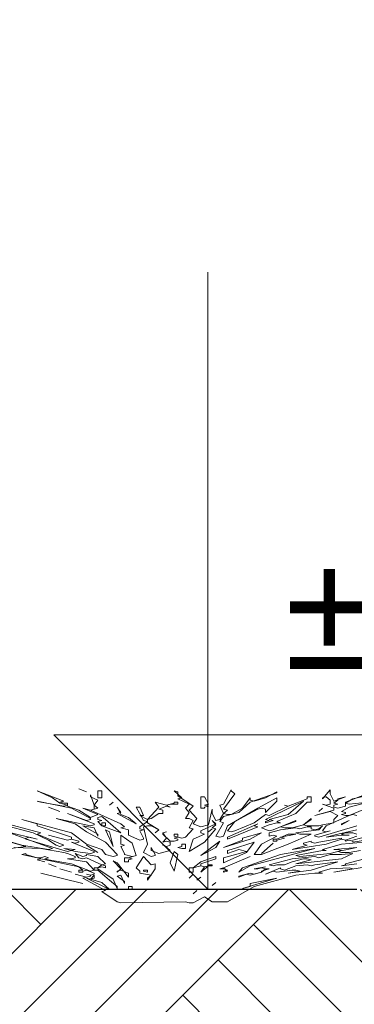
# Model space of a CAD drawing. Header units: millimetres. Extents: x 208545 to 5957542, y -593447 to 257160.
# Tile 32 of 60: x 5939595 to 5940463, y -588556 to -586003. Entities that reach past the tile are written whole.
import ezdxf

# ---------------------------------------------------------------- set-up
doc = ezdxf.new("R2010")
doc.units = ezdxf.units.MM
doc.header["$MEASUREMENT"] = 0
for name, color, linetype, lineweight in [('Opisy - Etykiety_Nr_pióra__1', 7, 'Continuous', 13), ('Sytuacja - Teren_Nr_pióra__1', 7, 'Continuous', 13), ('Sytuacja - Teren_Nr_pióra__21', 7, 'Continuous', 25), ('Wnętrze - Umeblowanie_Nr_pióra__2', 8, 'Continuous', 13), ('Wymiarowanie - Ogólne_Nr_pióra__1', 7, 'Continuous', 13)]:
    doc.layers.add(name, color=color, linetype=linetype, lineweight=lineweight)
doc.layers.add('Wnętrze - Umeblowanie', color=7, linetype='Continuous')
doc.layers.add('Wymiarowanie - Ogólne', color=7, linetype='Continuous')
doc.styles.add('STYL_AUTOMATYCZNY_1', font='arial.ttf')
doc.dimstyles.new('STYL_AUTOMATYCZNY__3', dxfattribs={"dimtxt": 0.18, "dimasz": 364.8, "dimexe": 0.18, "dimexo": 0.0625, "dimgap": 0, "dimtad": 0, "dimtih": 1, "dimtoh": 1, "dimdec": 4, "dimzin": 0, "dimdsep": 46, "dimcen": 0.09, "dimadec": 0, "dimazin": 0, "dimtfac": 1, "dimtdec": 4, "dimtmove": 0, "dimatfit": 3, "dimldrblk": 'ARROWHEAD_11', "dimfxl": 1, "dimtolj": 1, "dimtzin": 0, "dimarcsym": 0})

# ---------------------------------------------------------------- blocks, each defined once
blk = doc.blocks.new('Krzewy 27[23]_4', base_point=(5940188.6, -588293))
at = {"layer": 'Wnętrze - Umeblowanie_Nr_pióra__2', "color": 8, "linetype": 'Continuous', "lineweight": 13}
for p, q in [((5939709, -588028.7), (5939639.9, -588002)), ((5939639.9, -588002), (5939679.4, -588020.7)), ((5939748.5, -587996.7), (5939768.2, -588004.7)), ((5939768.2, -588004.7), (5939748.5, -587996.7)), ((5939778.1, -588018.1), (5939778.1, -588012.7)), ((5939778.1, -588012.7), (5939788, -588039.4)), ((5939807.7, -588002), (5939797.8, -588002)), ((5939797.8, -588002), (5939797.8, -588020.7)), ((5939807.7, -588020.7), (5939807.7, -588002)), ((5940005.2, -588004.7), (5939995.3, -588002)), ((5939995.3, -588002), (5940015.1, -588020.7)), ((5940005.2, -588015.4), (5940005.2, -588004.7)), ((5940044.7, -588042.1), (5940005.2, -588015.4)), ((5940143.4, -587999.4), (5940123.7, -588036.7)), ((5940123.7, -588050.1), (5940153.3, -588010)), ((5940143.4, -588002), (5940143.4, -587999.4)), ((5940153.3, -588010), (5940143.4, -588002)), ((5940192.8, -588031.4), (5940261.9, -588007.4)), ((5940261.9, -588004.7), (5940232.3, -588020.7)), ((5940261.9, -588007.4), (5940261.9, -588004.7)), ((5940400.2, -587999.4), (5940380.4, -588023.4)), ((5940400.2, -588010), (5940400.2, -587999.4)), ((5940410, -588028.7), (5940400.2, -588010)), ((5940489, -588012.7), (5940439.7, -588031.4)), ((5940459.4, -588023.4), (5940558.2, -587999.4)), ((5939649.7, -588031.4), (5939639.9, -588028.7)), ((5939639.9, -588028.7), (5939728.7, -588047.4)), ((5939709, -588042.1), (5939649.7, -588031.4)), ((5939679.4, -588020.7), (5939699.1, -588034.1)), ((5939699.1, -588031.4), (5939709, -588028.7)), ((5939709, -588034.1), (5939699.1, -588031.4)), ((5939699.1, -588034.1), (5939718.9, -588039.4)), ((5939718.9, -588034.1), (5939709, -588034.1)), ((5939718.9, -588039.4), (5939709, -588042.1)), ((5939718.9, -588042.1), (5939718.9, -588034.1)), ((5939748.5, -588052.8), (5939718.9, -588042.1)), ((5939797.8, -588026.1), (5939778.1, -588018.1)), ((5939788, -588039.4), (5939797.8, -588026.1)), ((5939797.8, -588047.4), (5939788, -588039.4)), ((5939788, -588039.4), (5939788, -588050.1)), ((5939797.8, -588020.7), (5939807.7, -588020.7)), ((5939837.3, -588031.4), (5939827.5, -588039.4)), ((5939827.5, -588039.4), (5939837.3, -588031.4)), ((5939975.6, -588039.4), (5939946, -588031.4)), ((5939946, -588031.4), (5939955.8, -588044.8)), ((5939955.8, -588050.1), (5939975.6, -588042.1)), ((5939995.3, -588034.1), (5939975.6, -588039.4)), ((5939975.6, -588039.4), (5939985.5, -588036.7)), ((5939985.5, -588044.8), (5939975.6, -588039.4)), ((5939975.6, -588042.1), (5939985.5, -588044.8)), ((5939985.5, -588036.7), (5940005.2, -588036.7)), ((5940005.2, -588031.4), (5939995.3, -588031.4)), ((5939995.3, -588031.4), (5939995.3, -588034.1)), ((5940015.1, -588020.7), (5940005.2, -588023.4)), ((5940005.2, -588023.4), (5940034.8, -588036.7)), ((5940005.2, -588036.7), (5940005.2, -588031.4)), ((5940034.8, -588036.7), (5940025, -588047.4)), ((5940034.8, -588052.8), (5940044.7, -588042.1)), ((5940074.3, -588018.1), (5940064.4, -588018.1)), ((5940064.4, -588018.1), (5940064.4, -588047.4)), ((5940084.2, -588036.7), (5940074.3, -588018.1)), ((5940074.3, -588039.4), (5940084.2, -588036.7)), ((5940084.2, -588042.1), (5940074.3, -588039.4)), ((5940074.3, -588044.8), (5940084.2, -588042.1)), ((5940123.7, -588036.7), (5940113.8, -588039.4)), ((5940113.8, -588039.4), (5940123.7, -588060.8)), ((5940163.2, -588058.1), (5940192.8, -588031.4)), ((5940192.8, -588020.7), (5940173.1, -588047.4)), ((5940192.8, -588026.1), (5940192.8, -588020.7)), ((5940202.7, -588028.7), (5940192.8, -588026.1)), ((5940232.3, -588020.7), (5940202.7, -588028.7)), ((5940261.9, -588020.7), (5940212.6, -588047.4)), ((5940232.3, -588058.1), (5940261.9, -588028.7)), ((5940331, -588028.7), (5940232.3, -588076.8)), ((5940291.6, -588042.1), (5940242.2, -588066.1)), ((5940261.9, -588028.7), (5940261.9, -588020.7)), ((5940291.6, -588042.1), (5940281.7, -588039.4)), ((5940281.7, -588039.4), (5940291.6, -588042.1)), ((5940340.9, -588023.4), (5940291.6, -588042.1)), ((5940291.6, -588063.4), (5940331, -588028.7)), ((5940311.3, -588060.8), (5940340.9, -588031.4)), ((5940350.8, -588018.1), (5940340.9, -588018.1)), ((5940340.9, -588018.1), (5940340.9, -588023.4)), ((5940340.9, -588031.4), (5940350.8, -588031.4)), ((5940350.8, -588031.4), (5940350.8, -588018.1)), ((5940380.4, -588020.7), (5940390.3, -588018.1)), ((5940380.4, -588023.4), (5940380.4, -588020.7)), ((5940390.3, -588039.4), (5940380.4, -588036.7)), ((5940380.4, -588036.7), (5940410, -588047.4)), ((5940390.3, -588018.1), (5940400.2, -588026.1)), ((5940400.2, -588036.7), (5940390.3, -588039.4)), ((5940400.2, -588026.1), (5940400.2, -588036.7)), ((5940439.7, -588018.1), (5940410, -588028.7)), ((5940410, -588034.1), (5940419.9, -588026.1)), ((5940419.9, -588036.7), (5940410, -588034.1)), ((5940410, -588039.4), (5940419.9, -588036.7)), ((5940410, -588044.8), (5940410, -588039.4)), ((5940419.9, -588023.4), (5940439.7, -588018.1)), ((5940419.9, -588026.1), (5940419.9, -588023.4)), ((5940439.7, -588042.1), (5940419.9, -588047.4)), ((5940439.7, -588034.1), (5940459.4, -588023.4)), ((5940439.7, -588031.4), (5940439.7, -588042.1)), ((5940449.5, -588036.7), (5940439.7, -588034.1)), ((5940449.5, -588044.8), (5940498.9, -588031.4)), ((5940498.9, -588031.4), (5940449.5, -588036.7)), ((5939669.5, -588044.8), (5939699.1, -588055.4)), ((5939699.1, -588055.4), (5939669.5, -588044.8)), ((5939768.2, -588079.5), (5939718.9, -588060.8)), ((5939718.9, -588060.8), (5939788, -588087.5)), ((5939728.7, -588047.4), (5939778.1, -588074.1)), ((5939778.1, -588071.5), (5939748.5, -588052.8)), ((5939778.1, -588052.8), (5939758.4, -588047.4)), ((5939758.4, -588047.4), (5939797.8, -588063.4)), ((5939778.1, -588052.8), (5939797.8, -588047.4)), ((5939788, -588050.1), (5939778.1, -588052.8)), ((5939857.1, -588087.5), (5939778.1, -588052.8)), ((5939797.8, -588063.4), (5939778.1, -588071.5)), ((5939807.7, -588068.8), (5939797.8, -588071.5)), ((5939817.6, -588076.8), (5939807.7, -588068.8)), ((5939857.1, -588063.4), (5939847.2, -588044.8)), ((5939847.2, -588044.8), (5939857.1, -588058.1)), ((5939857.1, -588058.1), (5939847.2, -588060.8)), ((5939847.2, -588060.8), (5939896.6, -588087.5)), ((5939876.8, -588071.5), (5939857.1, -588063.4)), ((5939906.5, -588044.5), (5939896.6, -588044.8)), ((5939896.6, -588044.8), (5939916.3, -588079.5)), ((5939916.3, -588065.8), (5939906.5, -588044.5)), ((5939906.5, -588066.1), (5939916.3, -588065.8)), ((5939926.2, -588076.8), (5939906.5, -588066.1)), ((5939955.8, -588044.8), (5939926.2, -588076.8)), ((5939936.1, -588074.1), (5939955.8, -588060.8)), ((5939965.7, -588052.8), (5939955.8, -588050.1)), ((5939955.8, -588060.8), (5939965.7, -588060.8)), ((5939965.7, -588060.8), (5939965.7, -588052.8)), ((5940025, -588047.4), (5940034.8, -588058.1)), ((5940034.8, -588058.1), (5940025, -588074.1)), ((5940054.6, -588074.1), (5940034.8, -588052.8)), ((5940064.4, -588047.4), (5940074.3, -588047.4)), ((5940074.3, -588047.4), (5940074.3, -588044.8)), ((5940094.1, -588050.1), (5940084.2, -588090.1)), ((5940094.1, -588060.8), (5940094.1, -588050.1)), ((5940103.9, -588079.5), (5940094.1, -588060.8)), ((5940123.7, -588060.8), (5940113.8, -588076.8)), ((5940113.8, -588082.1), (5940123.7, -588068.8)), ((5940133.6, -588052.8), (5940123.7, -588050.1)), ((5940123.7, -588060.8), (5940133.6, -588052.8)), ((5940123.7, -588068.8), (5940163.2, -588058.1)), ((5940133.6, -588063.4), (5940123.7, -588060.8)), ((5940212.6, -588047.4), (5940133.6, -588092.8)), ((5940143.4, -588063.4), (5940133.6, -588063.4)), ((5940173.1, -588047.4), (5940143.4, -588063.4)), ((5940153.3, -588082.1), (5940212.6, -588050.1)), ((5940232.3, -588063.4), (5940202.7, -588084.8)), ((5940212.6, -588050.1), (5940222.4, -588047.4)), ((5940222.4, -588047.4), (5940232.3, -588050.1)), ((5940232.3, -588050.1), (5940232.3, -588058.1)), ((5940242.2, -588066.1), (5940232.3, -588063.4)), ((5940242.2, -588076.8), (5940291.6, -588063.4)), ((5940261.9, -588082.1), (5940311.3, -588060.8)), ((5940410, -588052.8), (5940360.7, -588066.1)), ((5940360.7, -588066.1), (5940400.2, -588055.4)), ((5940380.4, -588047.4), (5940370.5, -588055.4)), ((5940370.5, -588055.4), (5940380.4, -588047.4)), ((5940390.3, -588092.8), (5940449.5, -588066.1)), ((5940400.2, -588055.4), (5940419.9, -588066.1)), ((5940419.9, -588047.4), (5940410, -588044.8)), ((5940410, -588047.4), (5940410, -588052.8)), ((5940419.9, -588066.1), (5940410, -588076.8)), ((5940429.8, -588055.4), (5940449.5, -588044.8)), ((5940439.7, -588058.1), (5940429.8, -588055.4)), ((5940429.8, -588063.4), (5940439.7, -588060.8)), ((5940439.7, -588066.1), (5940429.8, -588063.4)), ((5940439.7, -588060.8), (5940439.7, -588058.1)), ((5940449.5, -588066.1), (5940439.7, -588066.1)), ((5940489, -588050.1), (5940449.5, -588066.1)), ((5940449.5, -588066.1), (5940459.4, -588063.4)), ((5940459.4, -588063.4), (5940469.3, -588066.1)), ((5939649.7, -588111.5), (5939521.4, -588076.8)), ((5939551, -588090.1), (5939630, -588111.5)), ((5939728.7, -588111.5), (5939600.4, -588076.8)), ((5939600.4, -588076.8), (5939639.9, -588087.5)), ((5939639.9, -588087.5), (5939639.9, -588092.8)), ((5939639.9, -588092.8), (5939728.7, -588122.2)), ((5939778.1, -588092.8), (5939689.2, -588074.1)), ((5939689.2, -588074.1), (5939738.6, -588087.5)), ((5939738.6, -588087.5), (5939768.2, -588108.8)), ((5939788, -588098.2), (5939758.4, -588092.8)), ((5939758.4, -588092.8), (5939797.8, -588114.2)), ((5939778.1, -588076.8), (5939768.2, -588079.5)), ((5939778.1, -588074.1), (5939778.1, -588076.8)), ((5939788, -588090.1), (5939778.1, -588092.8)), ((5939788, -588087.5), (5939788, -588090.1)), ((5939797.8, -588071.5), (5939797.8, -588076.8)), ((5939797.8, -588076.8), (5939807.7, -588079.5)), ((5939807.7, -588079.5), (5939797.8, -588082.1)), ((5939797.8, -588082.1), (5939807.7, -588092.8)), ((5939817.6, -588084.8), (5939807.7, -588084.8)), ((5939807.7, -588084.8), (5939807.7, -588092.8)), ((5939807.7, -588092.8), (5939857.1, -588111.5)), ((5939807.7, -588092.8), (5939817.6, -588092.8)), ((5939857.1, -588111.5), (5939817.6, -588076.8)), ((5939817.6, -588092.8), (5939817.6, -588084.8)), ((5939867, -588095.5), (5939857.1, -588087.5)), ((5939896.6, -588087.5), (5939876.8, -588071.5)), ((5939926.2, -588082.1), (5939906.5, -588095.5)), ((5939916.3, -588079.5), (5939926.2, -588082.1)), ((5939916.3, -588095.5), (5939926.2, -588092.8)), ((5939926.2, -588076.8), (5939936.1, -588074.1)), ((5939926.2, -588084.8), (5939926.2, -588076.8)), ((5939955.8, -588103.5), (5939926.2, -588084.8)), ((5939926.2, -588092.8), (5939936.1, -588092.8)), ((5939936.1, -588092.8), (5939955.8, -588103.5)), ((5940025, -588074.1), (5940034.8, -588074.1)), ((5940034.8, -588074.1), (5940044.7, -588079.5)), ((5940044.7, -588079.5), (5940034.8, -588098.2)), ((5940044.7, -588087.5), (5940054.6, -588074.1)), ((5940064.4, -588095.5), (5940044.7, -588087.5)), ((5940103.9, -588087.5), (5940064.4, -588106.2)), ((5940084.2, -588090.1), (5940064.4, -588095.5)), ((5940103.9, -588090.1), (5940094.1, -588079.5)), ((5940094.1, -588079.5), (5940103.9, -588087.5)), ((5940094.1, -588098.2), (5940103.9, -588090.1)), ((5940113.8, -588076.8), (5940103.9, -588079.5)), ((5940103.9, -588119.5), (5940123.7, -588084.8)), ((5940123.7, -588084.8), (5940113.8, -588082.1)), ((5940133.6, -588092.8), (5940123.7, -588119.5)), ((5940133.6, -588106.2), (5940153.3, -588082.1)), ((5940212.6, -588087.5), (5940133.6, -588122.2)), ((5940202.7, -588084.8), (5940153.3, -588106.2)), ((5940202.7, -588092.8), (5940212.6, -588087.5)), ((5940212.6, -588095.5), (5940202.7, -588092.8)), ((5940222.4, -588098.2), (5940242.2, -588090.1)), ((5940232.3, -588076.8), (5940242.2, -588079.5)), ((5940242.2, -588079.5), (5940232.3, -588082.1)), ((5940232.3, -588084.8), (5940252.1, -588079.5)), ((5940232.3, -588082.1), (5940232.3, -588084.8)), ((5940252.1, -588079.5), (5940242.2, -588076.8)), ((5940242.2, -588090.1), (5940261.9, -588084.8)), ((5940311.3, -588079.5), (5940252.1, -588103.5)), ((5940271.8, -588084.8), (5940261.9, -588082.1)), ((5940261.9, -588084.8), (5940271.8, -588084.8)), ((5940271.8, -588095.5), (5940311.3, -588082.1)), ((5940331, -588090.1), (5940301.4, -588098.2)), ((5940311.3, -588082.1), (5940311.3, -588079.5)), ((5940350.8, -588074.1), (5940331, -588090.1)), ((5940331, -588090.1), (5940350.8, -588076.8)), ((5940340.9, -588092.8), (5940331, -588090.1)), ((5940370.5, -588092.8), (5940340.9, -588092.8)), ((5940350.8, -588076.8), (5940350.8, -588074.1)), ((5940380.4, -588090.1), (5940370.5, -588092.8)), ((5940469.3, -588092.8), (5940370.5, -588122.2)), ((5940370.5, -588103.5), (5940380.4, -588092.8)), ((5940380.4, -588092.8), (5940370.5, -588100.8)), ((5940410, -588084.8), (5940380.4, -588090.1)), ((5940380.4, -588106.2), (5940390.3, -588092.8)), ((5940410, -588076.8), (5940410, -588084.8)), ((5940429.8, -588090.1), (5940449.5, -588079.5)), ((5940449.5, -588079.5), (5940429.8, -588087.5)), ((5940429.8, -588087.5), (5940429.8, -588090.1)), ((5939600.4, -588143.5), (5939521.4, -588119.5)), ((5939639.9, -588127.5), (5939560.9, -588108.8)), ((5939560.9, -588108.8), (5939679.4, -588151.5)), ((5939630, -588111.5), (5939669.5, -588130.2)), ((5939639.9, -588114.2), (5939649.7, -588111.5)), ((5939709, -588143.5), (5939639.9, -588114.2)), ((5939718.9, -588130.2), (5939669.5, -588116.8)), ((5939669.5, -588116.8), (5939718.9, -588130.2)), ((5939768.2, -588140.9), (5939728.7, -588111.5)), ((5939768.2, -588108.8), (5939817.6, -588135.5)), ((5939797.8, -588119.5), (5939788, -588098.2)), ((5939797.8, -588114.2), (5939797.8, -588119.5)), ((5939827.5, -588108.8), (5939817.6, -588103.5)), ((5939817.6, -588103.5), (5939837.3, -588146.2)), ((5939837.3, -588146.2), (5939827.5, -588108.8)), ((5939857.1, -588098.2), (5939867, -588095.5)), ((5939876.8, -588103.5), (5939857.1, -588098.2)), ((5939886.7, -588138.2), (5939857.1, -588116.8)), ((5939857.1, -588116.8), (5939857.1, -588140.9)), ((5939876.8, -588116.8), (5939876.8, -588103.5)), ((5939906.5, -588130.2), (5939876.8, -588116.8)), ((5939906.5, -588095.5), (5939906.5, -588100.8)), ((5939906.5, -588100.8), (5939916.3, -588103.5)), ((5939916.3, -588103.5), (5939906.5, -588106.2)), ((5939906.5, -588106.2), (5939916.3, -588124.9)), ((5939926.2, -588140.9), (5939916.3, -588095.5)), ((5939955.8, -588103.5), (5939946, -588111.5)), ((5939946, -588111.5), (5939955.8, -588103.5)), ((5939965.7, -588111.5), (5939975.6, -588108.8)), ((5939975.6, -588108.8), (5939965.7, -588111.5)), ((5939965.7, -588114.2), (5939965.7, -588111.5)), ((5939965.7, -588111.5), (5939975.6, -588124.9)), ((5939985.5, -588132.9), (5939965.7, -588114.2)), ((5940005.2, -588114.2), (5939995.3, -588114.2)), ((5939995.3, -588114.2), (5939995.3, -588119.5)), ((5939995.3, -588119.5), (5940005.2, -588122.2)), ((5940005.2, -588122.2), (5940005.2, -588114.2)), ((5940044.7, -588100.8), (5940025, -588122.2)), ((5940034.8, -588098.2), (5940044.7, -588100.8)), ((5940074.3, -588114.2), (5940044.7, -588127.5)), ((5940064.4, -588106.2), (5940064.4, -588111.5)), ((5940064.4, -588111.5), (5940074.3, -588114.2)), ((5940074.3, -588135.5), (5940103.9, -588100.8)), ((5940084.2, -588108.8), (5940094.1, -588100.8)), ((5940094.1, -588100.8), (5940084.2, -588108.8)), ((5940103.9, -588100.8), (5940094.1, -588098.2)), ((5940113.8, -588122.2), (5940103.9, -588119.5)), ((5940123.7, -588119.5), (5940113.8, -588122.2)), ((5940133.6, -588127.5), (5940212.6, -588095.5)), ((5940143.4, -588108.8), (5940133.6, -588106.2)), ((5940153.3, -588106.2), (5940143.4, -588108.8)), ((5940222.4, -588111.5), (5940173.1, -588124.9)), ((5940192.8, -588127.5), (5940222.4, -588111.5)), ((5940242.2, -588106.2), (5940222.4, -588098.2)), ((5940261.9, -588119.5), (5940222.4, -588140.9)), ((5940252.1, -588103.5), (5940242.2, -588106.2)), ((5940271.8, -588103.5), (5940242.2, -588111.5)), ((5940242.2, -588111.5), (5940242.2, -588119.5)), ((5940242.2, -588119.5), (5940252.1, -588116.8)), ((5940252.1, -588116.8), (5940261.9, -588119.5)), ((5940291.6, -588114.2), (5940261.9, -588127.5)), ((5940281.7, -588098.2), (5940271.8, -588095.5)), ((5940311.3, -588098.2), (5940271.8, -588103.5)), ((5940271.8, -588122.2), (5940311.3, -588114.2)), ((5940301.4, -588098.2), (5940281.7, -588098.2)), ((5940291.6, -588140.9), (5940350.8, -588114.2)), ((5940311.3, -588114.2), (5940291.6, -588114.2)), ((5940321.2, -588100.8), (5940311.3, -588098.2)), ((5940311.3, -588111.5), (5940370.5, -588103.5)), ((5940321.2, -588114.2), (5940311.3, -588111.5)), ((5940340.9, -588095.5), (5940321.2, -588100.8)), ((5940350.8, -588114.2), (5940321.2, -588114.2)), ((5940350.8, -588095.5), (5940340.9, -588095.5)), ((5940350.8, -588100.8), (5940350.8, -588095.5)), ((5940360.7, -588103.5), (5940350.8, -588100.8)), ((5940370.5, -588100.8), (5940360.7, -588103.5)), ((5940360.7, -588116.8), (5940400.2, -588106.2)), ((5940360.7, -588119.5), (5940360.7, -588116.8)), ((5940370.5, -588122.2), (5940360.7, -588119.5)), ((5940390.3, -588108.8), (5940380.4, -588106.2)), ((5940400.2, -588106.2), (5940390.3, -588108.8)), ((5940419.9, -588114.2), (5940390.3, -588122.2)), ((5940390.3, -588122.2), (5940429.8, -588116.8)), ((5940469.3, -588103.5), (5940419.9, -588114.2)), ((5940429.8, -588114.2), (5940439.7, -588111.5)), ((5940439.7, -588116.8), (5940429.8, -588114.2)), ((5940429.8, -588116.8), (5940449.5, -588116.8)), ((5940439.7, -588111.5), (5940459.4, -588111.5)), ((5940449.5, -588116.8), (5940439.7, -588116.8)), ((5940469.3, -588119.5), (5940439.7, -588130.2)), ((5940459.4, -588111.5), (5940469.3, -588114.2)), ((5940459.4, -588135.5), (5940558.2, -588119.5)), ((5940498.9, -588119.5), (5940459.4, -588130.2)), ((5940459.4, -588130.2), (5940498.9, -588119.5)), ((5939570.7, -588135.5), (5939610.2, -588146.2)), ((5939669.5, -588154.2), (5939600.4, -588143.5)), ((5939610.2, -588124.9), (5939620.1, -588122.2)), ((5939610.2, -588127.5), (5939610.2, -588124.9)), ((5939718.9, -588159.6), (5939610.2, -588127.5)), ((5939620.1, -588122.2), (5939639.9, -588127.5)), ((5939669.5, -588130.2), (5939689.2, -588143.5)), ((5939689.2, -588143.5), (5939699.1, -588146.2)), ((5939699.1, -588146.2), (5939709, -588143.5)), ((5939728.7, -588127.5), (5939718.9, -588130.2)), ((5939718.9, -588130.2), (5939728.7, -588127.5)), ((5939728.7, -588122.2), (5939728.7, -588127.5)), ((5939728.7, -588127.5), (5939748.5, -588132.9)), ((5939738.6, -588138.2), (5939728.7, -588135.5)), ((5939728.7, -588135.5), (5939788, -588159.6)), ((5939748.5, -588135.5), (5939738.6, -588138.2)), ((5939748.5, -588132.9), (5939748.5, -588135.5)), ((5939807.7, -588154.2), (5939768.2, -588140.9)), ((5939768.2, -588143.5), (5939797.8, -588162.2)), ((5939797.8, -588162.2), (5939768.2, -588143.5)), ((5939817.6, -588135.5), (5939847.2, -588167.6)), ((5939857.1, -588140.9), (5939867, -588143.5)), ((5939867, -588143.5), (5939857.1, -588146.2)), ((5939896.6, -588170.2), (5939886.7, -588138.2)), ((5939916.3, -588127.5), (5939906.5, -588130.2)), ((5939916.3, -588124.9), (5939916.3, -588127.5)), ((5939916.3, -588162.2), (5939926.2, -588140.9)), ((5939975.6, -588124.9), (5939965.7, -588135.5)), ((5939965.7, -588135.5), (5939975.6, -588132.9)), ((5939965.7, -588143.5), (5939965.7, -588140.9)), ((5939965.7, -588140.9), (5939985.5, -588156.9)), ((5939975.6, -588146.2), (5939965.7, -588143.5)), ((5939975.6, -588132.9), (5939985.5, -588135.5)), ((5939985.5, -588143.5), (5939975.6, -588146.2)), ((5939995.3, -588132.9), (5939985.5, -588132.9)), ((5939985.5, -588135.5), (5939985.5, -588143.5)), ((5940005.2, -588122.2), (5939995.3, -588124.9)), ((5939995.3, -588124.9), (5940005.2, -588127.5)), ((5940005.2, -588130.2), (5939995.3, -588132.9)), ((5940015.1, -588124.9), (5940005.2, -588122.2)), ((5940005.2, -588127.5), (5940005.2, -588130.2)), ((5940025, -588122.2), (5940015.1, -588124.9)), ((5940025, -588140.9), (5940015.1, -588140.9)), ((5940015.1, -588140.9), (5940015.1, -588146.2)), ((5940025, -588151.5), (5940025, -588140.9)), ((5940044.7, -588127.5), (5940034.8, -588159.6)), ((5940034.8, -588159.6), (5940074.3, -588135.5)), ((5940113.8, -588132.9), (5940064.4, -588170.2)), ((5940103.9, -588148.9), (5940113.8, -588132.9)), ((5940123.7, -588148.9), (5940192.8, -588127.5)), ((5940173.1, -588130.2), (5940123.7, -588148.9)), ((5940133.6, -588122.2), (5940133.6, -588127.5)), ((5940202.7, -588135.5), (5940143.4, -588154.2)), ((5940173.1, -588124.9), (5940173.1, -588130.2)), ((5940182.9, -588162.2), (5940202.7, -588135.5)), ((5940222.4, -588140.9), (5940202.7, -588167.6)), ((5940252.1, -588138.2), (5940222.4, -588164.9)), ((5940222.4, -588164.9), (5940252.1, -588138.2)), ((5940222.4, -588167.6), (5940291.6, -588140.9)), ((5940261.9, -588127.5), (5940252.1, -588127.5)), ((5940252.1, -588127.5), (5940252.1, -588132.9)), ((5940252.1, -588132.9), (5940261.9, -588132.9)), ((5940261.9, -588130.2), (5940281.7, -588124.9)), ((5940261.9, -588132.9), (5940261.9, -588130.2)), ((5940281.7, -588124.9), (5940271.8, -588122.2)), ((5940301.4, -588154.2), (5940390.3, -588140.9)), ((5940340.9, -588143.5), (5940301.4, -588154.2)), ((5940350.8, -588132.9), (5940331, -588138.2)), ((5940331, -588138.2), (5940331, -588140.9)), ((5940331, -588140.9), (5940340.9, -588143.5)), ((5940350.8, -588135.5), (5940350.8, -588132.9)), ((5940360.7, -588138.2), (5940350.8, -588135.5)), ((5940370.5, -588135.5), (5940360.7, -588138.2)), ((5940429.8, -588124.9), (5940370.5, -588135.5)), ((5940380.4, -588154.2), (5940429.8, -588140.9)), ((5940390.3, -588140.9), (5940429.8, -588127.5)), ((5940429.8, -588127.5), (5940429.8, -588124.9)), ((5940439.7, -588130.2), (5940429.8, -588127.5)), ((5940429.8, -588127.5), (5940439.7, -588130.2)), ((5940429.8, -588140.9), (5940489, -588135.5)), ((5940439.7, -588130.2), (5940439.7, -588132.9)), ((5940439.7, -588132.9), (5940449.5, -588130.2)), ((5940449.5, -588130.2), (5940459.4, -588132.9)), ((5940459.4, -588132.9), (5940459.4, -588135.5)), ((5939610.2, -588146.2), (5939551, -588154.2)), ((5939580.6, -588148.9), (5939649.7, -588151.5)), ((5939610.2, -588164.9), (5939600.4, -588167.6)), ((5939600.4, -588167.6), (5939639.9, -588175.6)), ((5939610.2, -588167.6), (5939610.2, -588164.9)), ((5939639.9, -588175.6), (5939610.2, -588167.6)), ((5939649.7, -588151.5), (5939709, -588162.2)), ((5939679.4, -588151.5), (5939669.5, -588154.2)), ((5939738.6, -588154.2), (5939709, -588151.5)), ((5939709, -588151.5), (5939728.7, -588156.9)), ((5939709, -588162.2), (5939718.9, -588164.9)), ((5939728.7, -588156.9), (5939718.9, -588159.6)), ((5939718.9, -588164.9), (5939738.6, -588172.9)), ((5939728.7, -588156.9), (5939738.6, -588154.2)), ((5939738.6, -588159.6), (5939728.7, -588156.9)), ((5939778.1, -588164.9), (5939738.6, -588159.6)), ((5939758.4, -588172.9), (5939738.6, -588164.9)), ((5939738.6, -588164.9), (5939748.5, -588175.6)), ((5939768.2, -588170.2), (5939758.4, -588172.9)), ((5939797.8, -588172.9), (5939768.2, -588167.6)), ((5939768.2, -588167.6), (5939768.2, -588170.2)), ((5939788, -588162.2), (5939778.1, -588164.9)), ((5939788, -588159.6), (5939788, -588162.2)), ((5939817.6, -588167.6), (5939807.7, -588154.2)), ((5939837.3, -588172.9), (5939817.6, -588167.6)), ((5939847.2, -588170.2), (5939837.3, -588172.9)), ((5939847.2, -588167.6), (5939847.2, -588170.2)), ((5939857.1, -588146.2), (5939867, -588164.9)), ((5939867, -588164.9), (5939867, -588167.6)), ((5939867, -588167.6), (5939886.7, -588172.9)), ((5939876.8, -588175.6), (5939896.6, -588170.2)), ((5939936.1, -588172.9), (5939916.3, -588162.2)), ((5939936.1, -588156.9), (5939936.1, -588148.9)), ((5939936.1, -588148.9), (5939946, -588167.6)), ((5939955.8, -588164.9), (5939936.1, -588156.9)), ((5939946, -588170.2), (5939936.1, -588172.9)), ((5939946, -588167.6), (5939946, -588170.2)), ((5939985.5, -588156.9), (5939955.8, -588164.9)), ((5939995.3, -588159.6), (5939985.5, -588188.9)), ((5940005.2, -588167.6), (5939995.3, -588159.6)), ((5939995.3, -588210.3), (5940005.2, -588167.6)), ((5940015.1, -588146.2), (5940005.2, -588148.9)), ((5940005.2, -588148.9), (5940015.1, -588151.5)), ((5940015.1, -588151.5), (5940025, -588151.5)), ((5940064.4, -588170.2), (5940103.9, -588148.9)), ((5940182.9, -588159.6), (5940123.7, -588175.6)), ((5940123.7, -588188.9), (5940182.9, -588162.2)), ((5940133.6, -588164.9), (5940163.2, -588154.2)), ((5940143.4, -588154.2), (5940133.6, -588156.9)), ((5940133.6, -588156.9), (5940133.6, -588164.9)), ((5940163.2, -588154.2), (5940182.9, -588159.6)), ((5940271.8, -588167.6), (5940173.1, -588202.3)), ((5940192.8, -588196.9), (5940331, -588159.6)), ((5940202.7, -588167.6), (5940222.4, -588167.6)), ((5940360.7, -588151.5), (5940271.8, -588167.6)), ((5940311.3, -588170.2), (5940380.4, -588156.9)), ((5940321.2, -588172.9), (5940311.3, -588170.2)), ((5940400.2, -588164.9), (5940321.2, -588172.9)), ((5940331, -588159.6), (5940360.7, -588151.5)), ((5940400.2, -588167.6), (5940370.5, -588175.6)), ((5940390.3, -588156.9), (5940380.4, -588154.2)), ((5940380.4, -588156.9), (5940390.3, -588156.9)), ((5940429.8, -588156.9), (5940400.2, -588164.9)), ((5940429.8, -588167.6), (5940400.2, -588167.6)), ((5940469.3, -588148.9), (5940410, -588154.2)), ((5940410, -588154.2), (5940419.9, -588154.2)), ((5940419.9, -588159.6), (5940469.3, -588148.9)), ((5940419.9, -588154.2), (5940429.8, -588156.9)), ((5940429.8, -588162.2), (5940419.9, -588159.6)), ((5940449.5, -588162.2), (5940429.8, -588162.2)), ((5940429.8, -588178.2), (5940459.4, -588164.9)), ((5940459.4, -588164.9), (5940429.8, -588167.6)), ((5940479.2, -588156.9), (5940449.5, -588162.2)), ((5939649.7, -588175.6), (5939639.9, -588175.6)), ((5939639.9, -588175.6), (5939649.7, -588178.2)), ((5939649.7, -588178.2), (5939639.9, -588180.9)), ((5939639.9, -588180.9), (5939649.7, -588178.2)), ((5939639.9, -588180.9), (5939659.6, -588186.3)), ((5939659.6, -588186.3), (5939639.9, -588180.9)), ((5939659.6, -588172.9), (5939649.7, -588175.6)), ((5939649.7, -588178.2), (5939748.5, -588199.6)), ((5939669.5, -588175.6), (5939659.6, -588172.9)), ((5939659.6, -588178.2), (5939669.5, -588175.6)), ((5939669.5, -588180.9), (5939659.6, -588178.2)), ((5939728.7, -588191.6), (5939669.5, -588180.9)), ((5939669.5, -588191.6), (5939689.2, -588199.6)), ((5939689.2, -588199.6), (5939669.5, -588191.6)), ((5939728.7, -588178.2), (5939718.9, -588178.2)), ((5939718.9, -588178.2), (5939768.2, -588186.3)), ((5939738.6, -588175.6), (5939728.7, -588178.2)), ((5939778.1, -588210.3), (5939728.7, -588191.6)), ((5939738.6, -588172.9), (5939738.6, -588175.6)), ((5939748.5, -588175.6), (5939758.4, -588178.2)), ((5939758.4, -588178.2), (5939768.2, -588175.6)), ((5939768.2, -588175.6), (5939807.7, -588194.3)), ((5939768.2, -588186.3), (5939788, -588207.6)), ((5939817.6, -588191.6), (5939797.8, -588172.9)), ((5939807.7, -588194.3), (5939797.8, -588202.3)), ((5939807.7, -588194.3), (5939817.6, -588191.6)), ((5939817.6, -588196.9), (5939807.7, -588194.3)), ((5939847.2, -588188.9), (5939837.3, -588183.6)), ((5939837.3, -588183.6), (5939857.1, -588204.9)), ((5939876.8, -588226.3), (5939847.2, -588188.9)), ((5939876.8, -588175.6), (5939867, -588175.6)), ((5939867, -588175.6), (5939867, -588186.3)), ((5939867, -588186.3), (5939876.8, -588186.3)), ((5939886.7, -588172.9), (5939876.8, -588175.6)), ((5939886.7, -588178.2), (5939876.8, -588175.6)), ((5939876.8, -588180.9), (5939886.7, -588178.2)), ((5939876.8, -588186.3), (5939876.8, -588180.9)), ((5939916.3, -588172.9), (5939896.6, -588202.3)), ((5939936.1, -588194.3), (5939916.3, -588172.9)), ((5939946, -588191.6), (5939936.1, -588194.3)), ((5939946, -588204.9), (5939946, -588191.6)), ((5939985.5, -588188.9), (5939995.3, -588210.3)), ((5940064.4, -588186.3), (5940044.7, -588202.3)), ((5940103.9, -588172.9), (5940064.4, -588186.3)), ((5940064.4, -588191.6), (5940103.9, -588178.2)), ((5940064.4, -588196.9), (5940064.4, -588191.6)), ((5940094.1, -588194.3), (5940084.2, -588194.3)), ((5940084.2, -588194.3), (5940084.2, -588196.9)), ((5940094.1, -588196.9), (5940094.1, -588194.3)), ((5940103.9, -588178.2), (5940103.9, -588172.9)), ((5940123.7, -588202.3), (5940192.8, -588172.9)), ((5940192.8, -588172.9), (5940123.7, -588202.3)), ((5940123.7, -588175.6), (5940123.7, -588188.9)), ((5940301.4, -588178.2), (5940242.2, -588194.3)), ((5940242.2, -588194.3), (5940252.1, -588196.9)), ((5940252.1, -588196.9), (5940261.9, -588194.3)), ((5940261.9, -588194.3), (5940281.7, -588194.3)), ((5940281.7, -588194.3), (5940301.4, -588186.3)), ((5940360.7, -588172.9), (5940301.4, -588178.2)), ((5940301.4, -588186.3), (5940331, -588178.2)), ((5940311.3, -588191.6), (5940429.8, -588178.2)), ((5940350.8, -588180.9), (5940311.3, -588191.6)), ((5940340.9, -588194.3), (5940311.3, -588196.9)), ((5940331, -588178.2), (5940340.9, -588178.2)), ((5940340.9, -588178.2), (5940350.8, -588180.9)), ((5940350.8, -588196.9), (5940340.9, -588194.3)), ((5940350.8, -588207.6), (5940419.9, -588186.3)), ((5940360.7, -588194.3), (5940350.8, -588196.9)), ((5940370.5, -588175.6), (5940360.7, -588172.9)), ((5940419.9, -588186.3), (5940360.7, -588194.3)), ((5940410, -588213), (5940558.2, -588188.9)), ((5940429.8, -588196.9), (5940469.3, -588191.6)), ((5940439.7, -588194.3), (5940429.8, -588196.9)), ((5940489, -588178.2), (5940439.7, -588191.6)), ((5940439.7, -588191.6), (5940439.7, -588194.3)), ((5939649.7, -588215.6), (5939758.4, -588242.3)), ((5939758.4, -588242.3), (5939649.7, -588215.6)), ((5939699.1, -588204.9), (5939728.7, -588213)), ((5939728.7, -588213), (5939699.1, -588204.9)), ((5939768.2, -588226.3), (5939738.6, -588218.3)), ((5939738.6, -588218.3), (5939768.2, -588226.3)), ((5939748.5, -588199.6), (5939758.4, -588207.6)), ((5939758.4, -588207.6), (5939748.5, -588207.6)), ((5939748.5, -588207.6), (5939748.5, -588213)), ((5939748.5, -588213), (5939758.4, -588213)), ((5939758.4, -588210.3), (5939768.2, -588207.6)), ((5939758.4, -588213), (5939758.4, -588210.3)), ((5939768.2, -588207.6), (5939788, -588215.6)), ((5939778.1, -588221), (5939768.2, -588218.3)), ((5939768.2, -588218.3), (5939778.1, -588221)), ((5939788, -588207.6), (5939778.1, -588210.3)), ((5939788, -588218.3), (5939778.1, -588221)), ((5939778.1, -588221), (5939778.1, -588223.6)), ((5939778.1, -588231.6), (5939788, -588221)), ((5939797.8, -588202.3), (5939788, -588202.3)), ((5939788, -588202.3), (5939788, -588207.6)), ((5939788, -588207.6), (5939797.8, -588207.6)), ((5939788, -588215.6), (5939788, -588218.3)), ((5939788, -588221), (5939788, -588229)), ((5939797.8, -588202.3), (5939807.7, -588199.6)), ((5939797.8, -588204.9), (5939797.8, -588202.3)), ((5939837.3, -588231.6), (5939797.8, -588204.9)), ((5939797.8, -588207.6), (5939827.5, -588234.3)), ((5939807.7, -588199.6), (5939817.6, -588202.3)), ((5939817.6, -588202.3), (5939817.6, -588196.9)), ((5939857.1, -588204.9), (5939847.2, -588213)), ((5939847.2, -588210.3), (5939857.1, -588207.6)), ((5939847.2, -588213), (5939847.2, -588210.3)), ((5939857.1, -588221), (5939847.2, -588223.6)), ((5939857.1, -588207.6), (5939876.8, -588215.6)), ((5939867, -588242.3), (5939857.1, -588221)), ((5939876.8, -588215.6), (5939876.8, -588226.3)), ((5939896.6, -588202.3), (5939906.5, -588210.3)), ((5939906.5, -588210.3), (5939906.5, -588215.6)), ((5939906.5, -588215.6), (5939936.1, -588221)), ((5939926.2, -588207.6), (5939916.3, -588207.6)), ((5939916.3, -588207.6), (5939916.3, -588210.3)), ((5939916.3, -588210.3), (5939926.2, -588213)), ((5939926.2, -588234.3), (5939946, -588204.9)), ((5939926.2, -588213), (5939926.2, -588207.6)), ((5939936.1, -588221), (5939926.2, -588229)), ((5940044.7, -588202.3), (5940034.8, -588202.3)), ((5940034.8, -588202.3), (5940034.8, -588213)), ((5940034.8, -588213), (5940044.7, -588213)), ((5940044.7, -588218.3), (5940034.8, -588229)), ((5940034.8, -588229), (5940044.7, -588218.3)), ((5940044.7, -588202.3), (5940064.4, -588196.9)), ((5940044.7, -588213), (5940044.7, -588202.3)), ((5940064.4, -588196.9), (5940074.3, -588199.6)), ((5940064.4, -588213), (5940084.2, -588196.9)), ((5940074.3, -588199.6), (5940064.4, -588196.9)), ((5940074.3, -588199.6), (5940064.4, -588213)), ((5940084.2, -588196.9), (5940074.3, -588199.6)), ((5940084.2, -588196.9), (5940094.1, -588196.9)), ((5940123.7, -588202.3), (5940113.8, -588204.9)), ((5940113.8, -588204.9), (5940123.7, -588204.9)), ((5940133.6, -588210.3), (5940123.7, -588202.3)), ((5940123.7, -588204.9), (5940133.6, -588207.6)), ((5940133.6, -588207.6), (5940123.7, -588210.3)), ((5940123.7, -588210.3), (5940123.7, -588213)), ((5940123.7, -588213), (5940133.6, -588210.3)), ((5940163.2, -588213), (5940192.8, -588196.9)), ((5940173.1, -588202.3), (5940163.2, -588213)), ((5940192.8, -588215.6), (5940163.2, -588223.6)), ((5940163.2, -588226.3), (5940182.9, -588218.3)), ((5940182.9, -588218.3), (5940192.8, -588221)), ((5940192.8, -588221), (5940222.4, -588213)), ((5940202.7, -588218.3), (5940192.8, -588215.6)), ((5940232.3, -588199.6), (5940202.7, -588204.9)), ((5940202.7, -588204.9), (5940212.6, -588204.9)), ((5940222.4, -588213), (5940202.7, -588218.3)), ((5940202.7, -588250.3), (5940311.3, -588221)), ((5940212.6, -588204.9), (5940222.4, -588202.3)), ((5940222.4, -588202.3), (5940232.3, -588199.6)), ((5940222.4, -588202.3), (5940232.3, -588204.9)), ((5940232.3, -588204.9), (5940222.4, -588202.3)), ((5940232.3, -588204.9), (5940222.4, -588213)), ((5940222.4, -588210.3), (5940242.2, -588204.9)), ((5940222.4, -588213), (5940222.4, -588210.3)), ((5940271.8, -588202.3), (5940232.3, -588218.3)), ((5940242.2, -588204.9), (5940232.3, -588204.9)), ((5940232.3, -588218.3), (5940252.1, -588210.3)), ((5940252.1, -588210.3), (5940261.9, -588213)), ((5940261.9, -588213), (5940301.4, -588207.6)), ((5940271.8, -588204.9), (5940271.8, -588202.3)), ((5940281.7, -588207.6), (5940271.8, -588204.9)), ((5940311.3, -588196.9), (5940281.7, -588207.6)), ((5940291.6, -588215.6), (5940350.8, -588207.6)), ((5940321.2, -588210.3), (5940291.6, -588215.6)), ((5940301.4, -588207.6), (5940311.3, -588207.6)), ((5940311.3, -588207.6), (5940321.2, -588210.3)), ((5940311.3, -588221), (5940360.7, -588215.6)), ((5940360.7, -588215.6), (5940380.4, -588215.6)), ((5940370.5, -588213), (5940400.2, -588204.9)), ((5940380.4, -588215.6), (5940370.5, -588213)), ((5940400.2, -588204.9), (5940449.5, -588202.3)), ((5940459.4, -588204.9), (5940410, -588213)), ((5940449.5, -588202.3), (5940459.4, -588204.9)), ((5939768.2, -588226.3), (5939758.4, -588229)), ((5939758.4, -588229), (5939817.6, -588261)), ((5939778.1, -588223.6), (5939768.2, -588226.3)), ((5939778.1, -588231.6), (5939768.2, -588229)), ((5939768.2, -588229), (5939827.5, -588258.3)), ((5939788, -588229), (5939778.1, -588231.6)), ((5939807.7, -588239.7), (5939778.1, -588231.6)), ((5939827.5, -588258.3), (5939807.7, -588239.7)), ((5939827.5, -588234.3), (5939847.2, -588250.3)), ((5939847.2, -588255.7), (5939837.3, -588231.6)), ((5939847.2, -588223.6), (5939867, -588237)), ((5939867, -588237), (5939867, -588242.3)), ((5939926.2, -588229), (5939926.2, -588234.3)), ((5940064.4, -588226.3), (5940054.6, -588234.3)), ((5940054.6, -588234.3), (5940064.4, -588226.3)), ((5940094.1, -588247.7), (5940103.9, -588239.7)), ((5940103.9, -588239.7), (5940094.1, -588247.7)), ((5940163.2, -588223.6), (5940163.2, -588226.3)), ((5940173.1, -588255.7), (5940261.9, -588229)), ((5940261.9, -588229), (5940192.8, -588242.3)), ((5940192.8, -588242.3), (5940192.8, -588250.3)), ((5939817.6, -588261), (5939807.7, -588263.7)), ((5939807.7, -588263.7), (5939847.2, -588290.4)), ((5939847.2, -588250.3), (5939847.2, -588255.7)), ((5939886.7, -588250.3), (5939876.8, -588250.3)), ((5939876.8, -588250.3), (5939876.8, -588258.3)), ((5939876.8, -588258.3), (5939886.7, -588258.3)), ((5939886.7, -588258.3), (5939886.7, -588250.3)), ((5940054.6, -588261), (5940044.7, -588269)), ((5940044.7, -588269), (5940054.6, -588261)), ((5940133.6, -588290.4), (5940202.7, -588250.3)), ((5940192.8, -588250.3), (5940173.1, -588255.7)), ((5939847.2, -588290.4), (5939857.1, -588293.1)), ((5939857.1, -588293.1), (5940025, -588290.4)), ((5940025, -588290.4), (5940034.8, -588293.1)), ((5940034.8, -588293.1), (5940044.7, -588293.1)), ((5940044.7, -588293.1), (5940074.3, -588277)), ((5940074.3, -588277), (5940094.1, -588290.4)), ((5940094.1, -588290.4), (5940133.6, -588290.4))]:
    blk.add_line(p, q, dxfattribs=at)
blk = doc.blocks.new('Wymiary_1_4', base_point=(5940083.1, -588257))
at = {"layer": 'Wymiarowanie - Ogólne_Nr_pióra__1', "color": 7, "linetype": 'Continuous', "lineweight": 13}
for p, q in [((5940083.1, -588257), (5940083.1, -586657)), ((5940083.1, -588257), (5939683.1, -587857)), ((5939683.1, -587857), (5940083.1, -587857)), ((5940083.1, -587857), (5944796.9, -587857)), ((5940083.1, -588257), (5939783.1, -588257)), ((5940083.1, -588257), (5940383.1, -588257))]:
    blk.add_line(p, q, dxfattribs=at)
at = {"layer": 'Wymiarowanie - Ogólne_Nr_pióra__1', "color": 7, "lineweight": 13, "insert": (5940283.1, -587777), "char_height": 300, "attachment_point": 7, "style": 'STYL_AUTOMATYCZNY_1'}
blk.add_mtext('\\A1;{\\pql;\\fArial|b0|i0|c238|p0;\\W1.000000;±0,00 (+124,00) m.n.p.m}', dxfattribs=at)
blk = doc.blocks.new('ARROWHEAD_11')
at = {"color": 0, "linetype": 'Continuous', "lineweight": 0}
blk.add_line((0, 0), (-1, 0), dxfattribs=at)
at = {"color": 0, "linetype": 'Continuous', "lineweight": 0, "const_width": 0.25, "flags": 128}
blk.add_lwpolyline([(-0.125, 0, 1), (0.125, 0, 1)], format="xyb", close=True, dxfattribs=at)

msp = doc.modelspace()

# ---------------------------------------------------------------- hatches: boundary and pattern name
at = {"layer": 'Sytuacja - Teren_Nr_pióra__1', "linetype": 'Continuous', "lineweight": 13}
h = msp.add_hatch(dxfattribs=at)
h.set_pattern_fill('Grunt_0004', style=0, pattern_type=2)
h.set_pattern_definition([(45, (5682170.8, -588257), (-275.77163, 275.77163), []), (45, (5682078.9, -588165.1), (-551.5433, 551.5433), []), (45, (5681986.94, -588073.15), (-551.5433, 551.5433), []), (135, (5681895.02, -587981.22), (91.92388, 91.92388), [390, -390])])
h.paths.add_polyline_path([(5931862.677, -589453.385), (5930871.848, -589656.995), (5929652.054, -589807.907), (5928955.771, -589893.729), (5928444.349, -589956.995), (5928744.349, -590256.995), (5951398.605, -590256.995), (5951698.605, -589956.995), (5951684.898, -589956.995), (5951676.487, -589956.995), (5951665.82, -589956.995), (5950125.283, -589770.263), (5949211.104, -589656.995), (5948071.86, -589423.501), (5946760.917, -589156.995), (5944964.046, -588824.483), (5944590.303, -588756.995), (5944068.611, -588685.116), (5942349.934, -588456.995), (5940606.307, -588272.103), (5940469.17, -588256.995), (5940373.013, -588256.995), (5940155.682, -588256.995), (5939459.574, -588256.995), (5939037.185, -588303.823), (5937725.854, -588456.995), (5936480.001, -588626.534), (5935527.542, -588756.995), (5934539.263, -588934.142), (5933313.52, -589156.995)])

# ---------------------------------------------------------------- linework, layer by layer
at = {"layer": 'Sytuacja - Teren_Nr_pióra__21', "color": 7, "linetype": 'Continuous', "lineweight": 25}
for p, q in [((5939459.574, -588256.995), (5940155.682, -588256.995)), ((5940155.682, -588256.995), (5940373.013, -588256.995)), ((5940373.013, -588256.995), (5940469.17, -588256.995))]:
    msp.add_line(p, q, dxfattribs=at)

# ---------------------------------------------------------------- block references
at = {"layer": 'Wnętrze - Umeblowanie', "color": 104, "linetype": 'Continuous', "lineweight": 13, "true_color": 0x029e21}
msp.add_blockref('Krzewy 27[23]_4', (5940188.619, -588293.015), dxfattribs=at)
at = {"layer": 'Wymiarowanie - Ogólne', "color": 7, "linetype": 'Continuous', "lineweight": 13}
msp.add_blockref('Wymiary_1_4', (5940083.057, -588256.995), dxfattribs=at)

# ---------------------------------------------------------------- leaders
at = {"layer": 'Opisy - Etykiety_Nr_pióra__1', "color": 7, "linetype": 'Continuous', "lineweight": 13, "annotation_type": 0, "has_hookline": 1, "hookline_direction": 0, "text_width": 5228.5}
msp.add_leader([(5933713.943, -588803.485), (5933713.943, -586002.559), (5934536.069, -586014.753)], dimstyle='STYL_AUTOMATYCZNY__3', dxfattribs=at)

doc.saveas('drawing.dxf')
